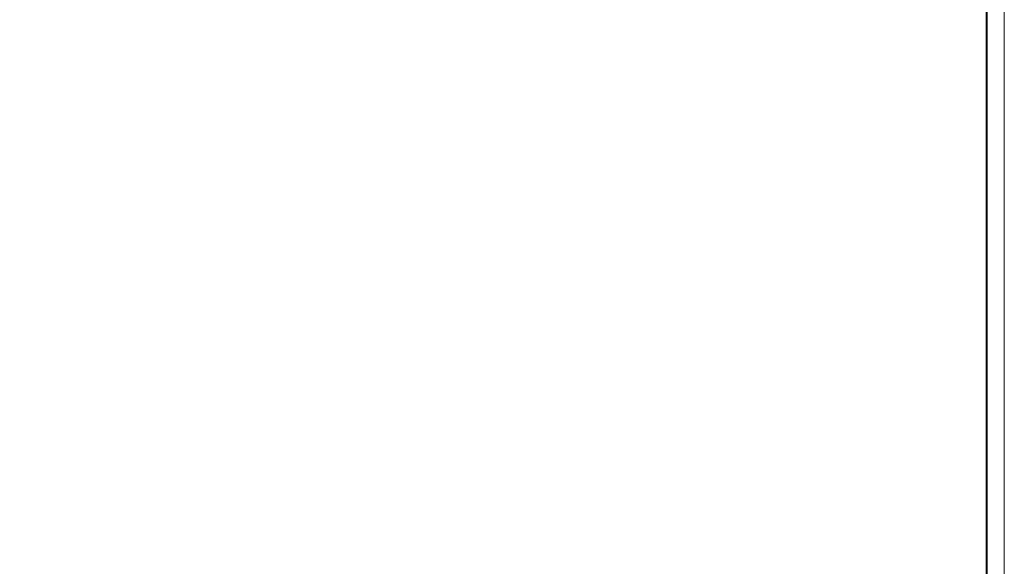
# Model space of a CAD drawing. Header units: millimetres. Extents: x 105028 to 874735, y -568483 to 191941.
# Tile 134 of 135: x 846820 to 874735, y 93817 to 109300. Entities that reach past the tile are written whole.
import ezdxf

# ---------------------------------------------------------------- set-up
doc = ezdxf.new("R2010")
doc.units = ezdxf.units.MM
doc.layers.add('формат', color=250, linetype='Continuous')
doc.styles.add('Arial', font='arial.ttf', dxfattribs={"width": 0.9, "height": 699.9999999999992})

# ---------------------------------------------------------------- blocks, each defined once
blk = doc.blocks.new('*U56')
at = {"color": 0, "lineweight": 0}
blk.add_lwpolyline([(-420, -1.69149813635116e-14), (6.661338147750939e-14, 6.661338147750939e-14), (-1.377945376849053e-14, 594.0000000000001), (-420.0000000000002, 594.0000000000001)], close=True, dxfattribs=at)
at = {"lineweight": 40}
blk.add_lwpolyline([(-400, 4.999999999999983), (-4.999999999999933, 5.000000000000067), (-5.000000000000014, 589.0000000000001), (-400.0000000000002, 589.0000000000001)], close=True, dxfattribs=at)
at = {"style": 'Arial', "width": 0.9, "flags": 8}
blk.add_attdef('FORMAT', (-36.87188609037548, 1.257088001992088), '', height=2.8, dxfattribs=at)

msp = doc.modelspace()

# ---------------------------------------------------------------- block references
at = {"layer": 'формат', "xscale": 100, "yscale": 100, "zscale": 100}
msp.add_blockref('*U56', (874734.7403798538, 78333.92081882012), dxfattribs=at)

doc.saveas('drawing.dxf')
